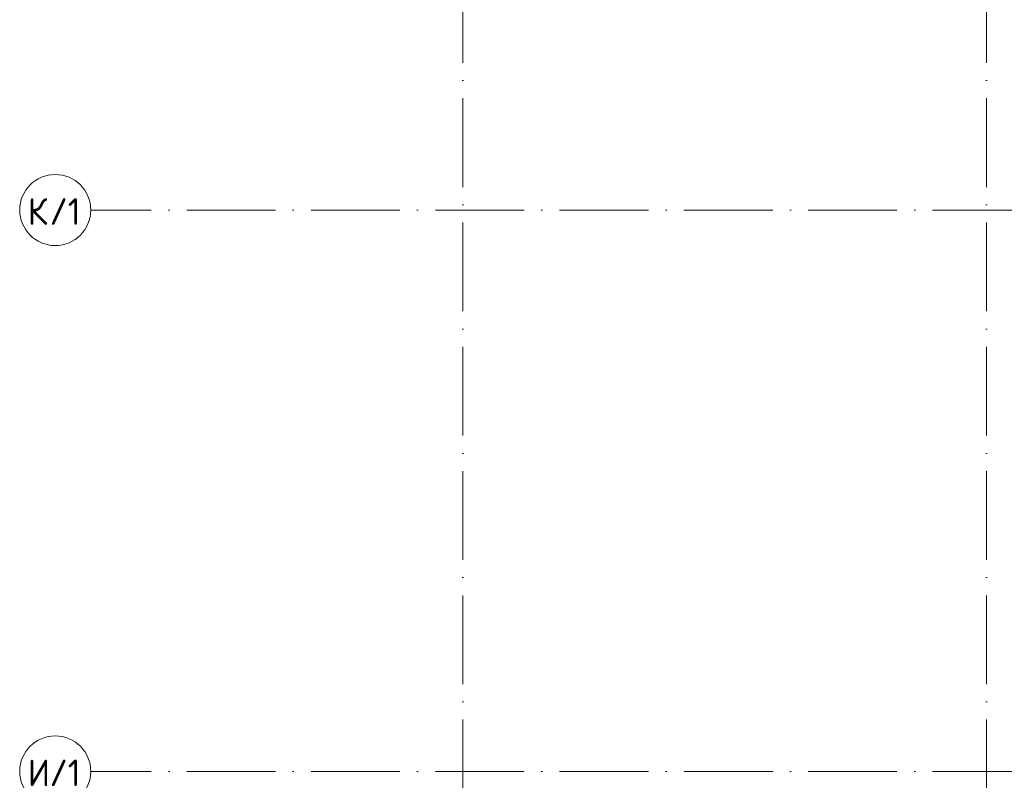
# Model space of a CAD drawing. Header units: millimetres. Extents: x -3267 to 40126, y 29201 to 102288.
# Tile 202 of 256: x -3267 to 7825, y 51319 to 59889. Entities that reach past the tile are written whole.
import ezdxf

# ---------------------------------------------------------------- set-up
doc = ezdxf.new("R2010")
doc.units = ezdxf.units.MM
doc.linetypes.add('4_ Штрихпунктир_ 10 х 2 мм', pattern=[1400, 1000, -200, 0, -200])
doc.layers.add('S-GRID-____-IDEN', color=7, linetype='Continuous', lineweight=9)
doc.layers.add('S-GRID-____-OTLN', color=7, linetype='Continuous', lineweight=9)
doc.styles.add('GOST Common_1', font='GOST_Common.ttf', dxfattribs={"height": 300})

# ---------------------------------------------------------------- blocks, each defined once
blk = doc.blocks.new('Ось сетки - 8_0 мм-37851243-ВКК_02_К1_З_ЭОМ_кабель_')
at = {"layer": 'S-GRID-____-IDEN', "color": 253, "true_color": 0xaaaaaa}
blk.add_circle((0, 0), 4, dxfattribs=at)

msp = doc.modelspace()

# ---------------------------------------------------------------- linework, layer by layer
at = {"layer": 'S-GRID-____-OTLN', "color": 253, "linetype": '4_ Штрихпунктир_ 10 х 2 мм', "true_color": 0xaaaaaa}
for p, q in [((1726, 30001), (1726, 101488)), ((7626, 30001), (7626, 101488)), ((38818, 57744), (-2467, 57744)), ((38818, 51419), (-2467, 51419))]:
    msp.add_line(p, q, dxfattribs=at)

# ---------------------------------------------------------------- block references
at = {"layer": 'S-GRID-____-IDEN', "color": 253, "true_color": 0xaaaaaa, "xscale": 99.99999999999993, "yscale": 99.99999999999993, "zscale": 99.99999999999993, "rotation": 89.9999999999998}
for p in [(-2867, 57744), (-2867, 51419)]:
    msp.add_blockref('Ось сетки - 8_0 мм-37851243-ВКК_02_К1_З_ЭОМ_кабель_', p, dxfattribs=at)

# ---------------------------------------------------------------- texts
at = {"layer": 'S-GRID-____-IDEN', "color": 253, "true_color": 0xaaaaaa, "char_height": 300, "attachment_point": 1, "style": 'GOST Common_1'}
for s, insert, width in [('/1', (-2931, 57878), 448.94), ('\\fGOST Common|b0|i0|c204|p34|;К', (-3176, 57878), 296.62), ('\\fGOST Common|b0|i0|c204|p34|;И', (-3176, 51553), 296.62), ('/1', (-2931, 51553), 448.94)]:
    msp.add_mtext(s, dxfattribs=dict(at, insert=insert, width=width))

doc.saveas('drawing.dxf')
